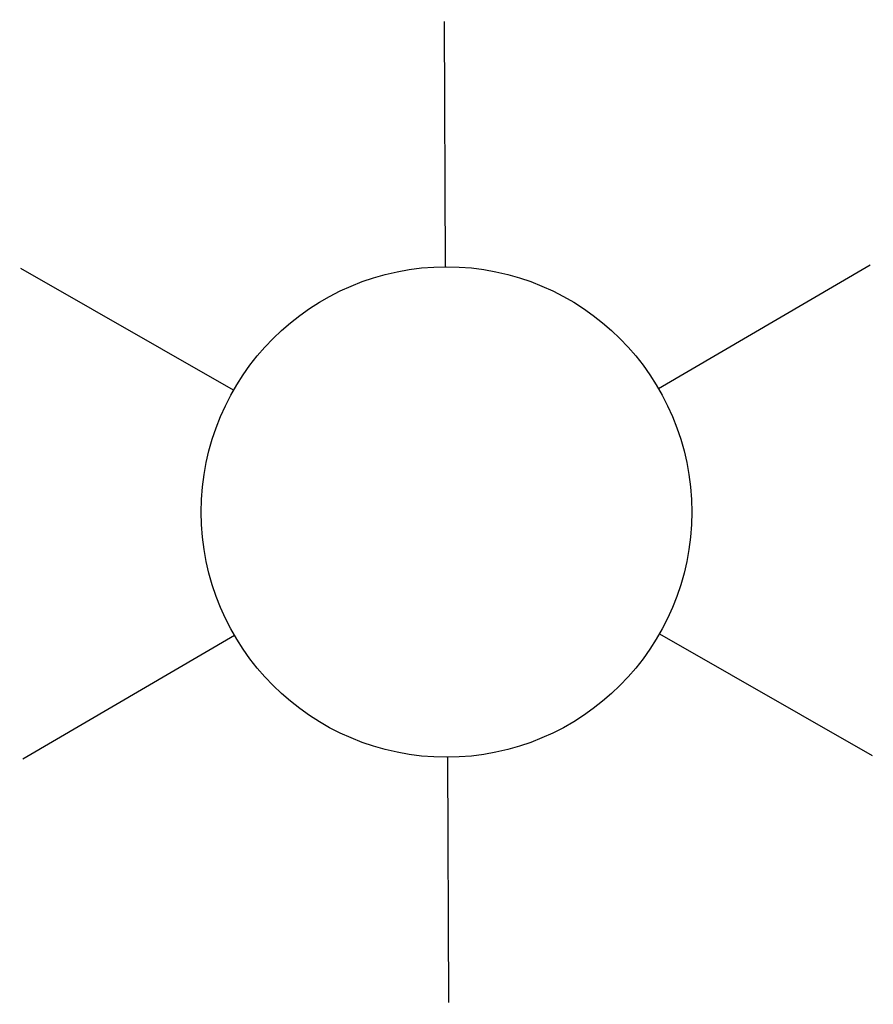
# Model space of a CAD drawing. Header units: metres. Extents: x 154936 to 156225, y 461413 to 462058.
# Tile 5 of 10: x 155962.01 to 155963.77, y 461740.12 to 461742.15. Entities that reach past the tile are written whole.
import ezdxf
from ezdxf.enums import TextEntityAlignment as Align

# ---------------------------------------------------------------- set-up
doc = ezdxf.new("R2010")
doc.units = ezdxf.units.M
doc.layers.add('N-OI-KL-ET_LS_OV_ARMATUUR-S', color=7, linetype='Continuous')
doc.styles.add('NLCS-ISO', font='NLCS-ISO.ttf')

# ---------------------------------------------------------------- blocks, each defined once
blk = doc.blocks.new('N-SKL-ET_OV_ARMATUUR-SO')
at = {"color": 140, "ltscale": 0.1}
for p, q in [((0, 1.2656), (0, 2.5313)), ((-1.0961, 0.6328), (-2.1921, 1.2656)), ((1.0961, 0.6328), (2.1921, 1.2656)), ((-1.0961, -0.6328), (-2.1921, -1.2656)), ((1.0961, -0.6328), (2.1921, -1.2656)), ((0, -1.2656), (0, -2.5313))]:
    blk.add_line(p, q, dxfattribs=at)
blk.add_circle((0, 0), 1.2656, dxfattribs=at)
at = {"color": 140, "style": 'NLCS-ISO'}
blk.add_attdef('TYPE', text='', height=1.75, dxfattribs=at).set_placement((0.1052, 3.8168), align=Align.MIDDLE_CENTER)

msp = doc.modelspace()

# ---------------------------------------------------------------- block references
at = {"layer": 'N-OI-KL-ET_LS_OV_ARMATUUR-S', "xscale": 0.4000000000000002, "yscale": 0.4000000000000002, "zscale": 0.4000000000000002, "rotation": 0.2372820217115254}
msp.add_blockref('N-SKL-ET_OV_ARMATUUR-SO', (155962.8915, 461741.1381), dxfattribs=at)

doc.saveas('drawing.dxf')
